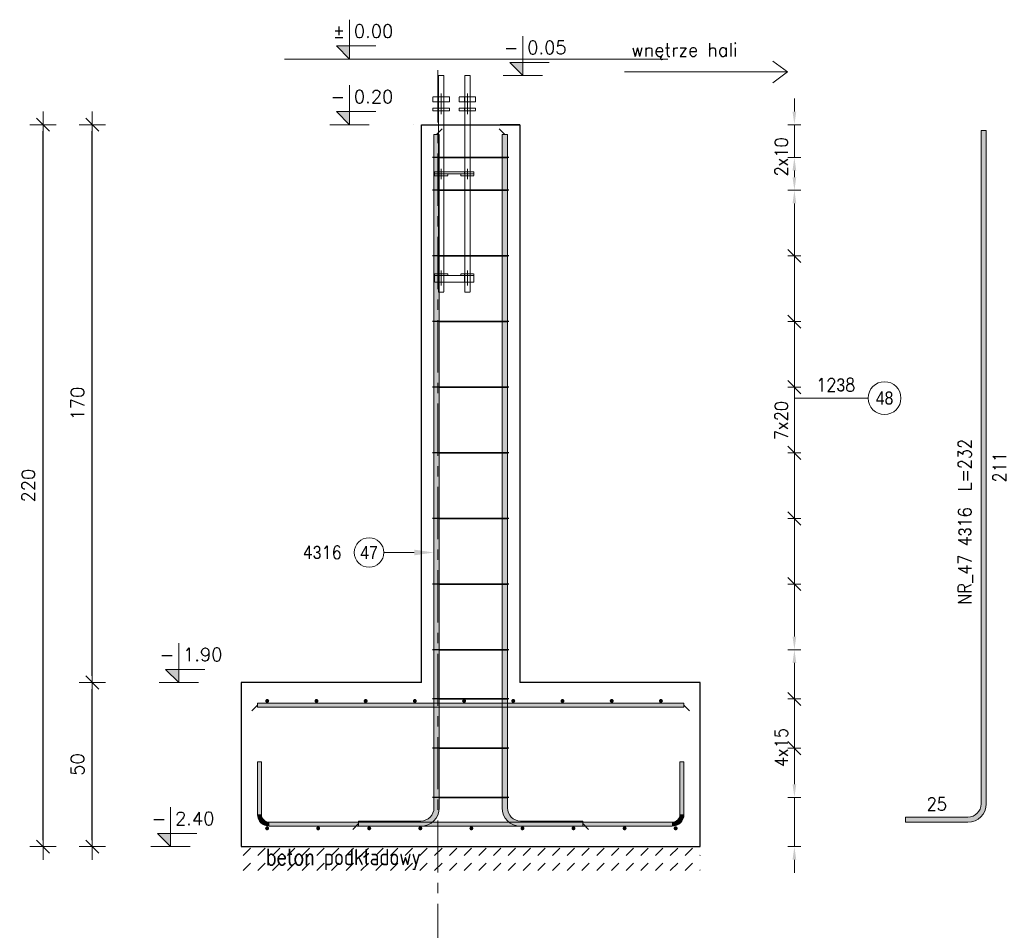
# Model space of a CAD drawing. Extents: x 310117 to 322731, y -113989 to -104075.
# Tile 11 of 13: x 315823 to 318825, y -109399 to -106624. Entities that reach past the tile are written whole.
import ezdxf
from ezdxf.enums import TextEntityAlignment as Align

# ---------------------------------------------------------------- set-up
doc = ezdxf.new("R2010")
doc.units = 0
doc.header["$LTSCALE"] = 5
doc.header["$MEASUREMENT"] = 0
for name, pattern in [('CENTER', [50.8, 31.75, -6.35, 6.35, -6.35]), ('Grid Line', [2.2225, 1.27, -0.3175, 0.3175, -0.3175]), ('HIDDEN', [0.375, 0.25, -0.125]), ('MITTE', [2, 1.25, -0.25, 0.25, -0.25])]:
    doc.linetypes.add(name, pattern=pattern)
for name, color, linetype, lineweight in [('AutoCAD_Structural_Detailing_deskowanie', 2, 'Continuous', 30), ('AutoCAD_Structural_Detailing_kształt pręta', 7, 'Continuous', 13), ('AutoCAD_Structural_Detailing_opis kształtu pręta', 7, 'Continuous', 13), ('AutoCAD_Structural_Detailing_opis rozkładu', 7, 'Continuous', 13), ('AutoCAD_Structural_Detailing_pręt wyrzucony', 7, 'Continuous', 13), ('AutoCAD_Structural_Detailing_pręty punktowe', 7, 'Continuous', 40), ('AutoCAD_Structural_Detailing_rozkład pręta', 7, 'Continuous', 40), ('AutoCAD_Structural_Detailing_symbole graficzne', 7, 'Continuous', 13), ('PS HATCH', 252, 'Continuous', 9), ('PS_DIM', 4, 'Continuous', 13), ('PS_HATCH', 251, 'Continuous', 9), ('PS_HIDDEN', 2, 'HIDDEN', 13), ('PS_Mid', 5, 'MITTE', 13), ('PS_SOLID', 7, 'Continuous', 20), ('PS_TEXT', 3, 'Continuous', 13)]:
    doc.layers.add(name, color=color, linetype=linetype, lineweight=lineweight)
doc.styles.add('marta', font='simplex.shx', dxfattribs={"width": 0.8})
doc.styles.add('r-gil', font='GIL_____.TTF', dxfattribs={"width": 0.9})
doc.styles.add('r-simplex', font='simplex.shx', dxfattribs={"width": 0.9})
doc.styles.add('styl2M', font='simplex.shx')
doc.styles.add('style1', font='simplex.shx')
doc.dimstyles.new('RBCT DIM 20_M', dxfattribs={"dimtxt": 40, "dimasz": 20, "dimexe": 20, "dimexo": 150, "dimgap": 25, "dimtad": 1, "dimdec": 1, "dimlfac": 0.1, "dimzin": 9, "dimdsep": 46, "dimtxsty": 'styl2M', "dimblk": 'dimznak', "dimcen": 40, "dimse1": 1, "dimse2": 1, "dimclrd": 8, "dimclre": 8, "dimclrt": 4, "dimadec": 0, "dimazin": 0, "dimtfac": 1, "dimtdec": 1, "dimtix": 1, "dimtmove": 2, "dimatfit": 3, "dimldrblk": 'dimznak', "dimfxl": 5, "dimfxlon": 1, "dimarcsym": 0})

# ---------------------------------------------------------------- blocks, each defined once
blk = doc.blocks.new('dimznak')
at = {"color": 0}
for points in [[(0, 2), (0, -2)], [(-2, 0), (2, 0)]]:
    blk.add_lwpolyline(points, dxfattribs=at)
at = {"color": 3}
blk.add_lwpolyline([(1, 1), (-1, -1)], dxfattribs=at)
blk = doc.blocks.new('*D48')
at = {"layer": 'Defpoints', "color": 0, "transparency": 16777216}
for p in [(316044.5, -108643.5), (316365.7, -108643.5), (316365.7, -109143.5)]:
    blk.add_point(p, dxfattribs=at)
at = {"layer": 'PS_DIM', "color": 8, "lineweight": -2, "transparency": 16777216}
blk.add_line((316044.5, -109123.5), (316044.5, -108663.5), dxfattribs=at)
at = {"layer": 'PS_DIM', "color": 8, "lineweight": -2, "transparency": 16777216, "xscale": 20, "yscale": 20, "zscale": 20}
for p, rotation in [((316044.5, -108643.5), 90), ((316044.5, -109143.5), 270)]:
    blk.add_blockref('dimznak', p, dxfattribs=dict(at, rotation=rotation))
at = {"layer": 'PS_DIM', "color": 4, "transparency": 16777216, "insert": (315999.5, -108893.5), "char_height": 40, "attachment_point": 5, "rotation": 90, "style": 'styl2M', "bg_fill": 3, "box_fill_scale": 1.25, "bg_fill_color": 256, "bg_fill_true_color": 13158600, "bg_fill_transparency": 0}
blk.add_mtext('50', dxfattribs=at)
blk = doc.blocks.new('*D49')
at = {"layer": 'Defpoints', "color": 0, "transparency": 16777216}
for p in [(316044.5, -106943.5), (317048.1, -106943.5), (316365.7, -108643.5)]:
    blk.add_point(p, dxfattribs=at)
at = {"layer": 'PS_DIM', "color": 8, "lineweight": -2, "transparency": 16777216}
blk.add_line((316044.5, -108623.5), (316044.5, -106963.5), dxfattribs=at)
at = {"layer": 'PS_DIM', "color": 8, "lineweight": -2, "transparency": 16777216, "xscale": 20, "yscale": 20, "zscale": 20}
for p, rotation in [((316044.5, -106943.5), 90), ((316044.5, -108643.5), 270)]:
    blk.add_blockref('dimznak', p, dxfattribs=dict(at, rotation=rotation))
at = {"layer": 'PS_DIM', "color": 4, "transparency": 16777216, "insert": (315999.5, -107793.5), "char_height": 40, "attachment_point": 5, "rotation": 90, "style": 'styl2M', "bg_fill": 3, "box_fill_scale": 1.25, "bg_fill_color": 256, "bg_fill_true_color": 13158600, "bg_fill_transparency": 0}
blk.add_mtext('170', dxfattribs=at)
blk = doc.blocks.new('*D50')
at = {"layer": 'Defpoints', "color": 0, "transparency": 16777216}
for p in [(315894.6, -106943.5), (317048.1, -106943.5), (316365.7, -109143.5)]:
    blk.add_point(p, dxfattribs=at)
at = {"layer": 'PS HATCH', "color": 8, "lineweight": -2, "transparency": 16777216}
blk.add_line((315894.6, -109123.5), (315894.6, -106963.5), dxfattribs=at)
at = {"layer": 'PS HATCH', "color": 8, "lineweight": -2, "transparency": 16777216, "xscale": 20, "yscale": 20, "zscale": 20}
for p, rotation in [((315894.6, -106943.5), 90), ((315894.6, -109143.5), 270)]:
    blk.add_blockref('dimznak', p, dxfattribs=dict(at, rotation=rotation))
at = {"layer": 'PS HATCH', "color": 4, "transparency": 16777216, "insert": (315849.6, -108043.5), "char_height": 40, "attachment_point": 5, "rotation": 90, "style": 'styl2M'}
blk.add_mtext('220', dxfattribs=at)
blk = doc.blocks.new('gvtgf')
at = {"layer": 'AutoCAD_Structural_Detailing_symbole graficzne', "color": 2}
for points in [[(280451.4, -115495.3), (280947.7, -115495.3), (280903.6, -115462.8)], [(280451.4, -115495.3), (280947.7, -115495.3), (280903.6, -115527.9)]]:
    blk.add_lwpolyline(points, dxfattribs=at)
blk = doc.blocks.new('rtgfrtv')
at = {"layer": 'PS_HIDDEN', "color": 9, "linetype": 'HIDDEN', "extrusion": (0, 1, 0)}
for p, q in [((319029.4, -118624.2, 88.7), (319029, -118624.2, 88.7)), ((319029, -118624.2, 88.7), (319029, -118689.2, 88.7)), ((319030, -118624.2, 88.7), (319029.4, -118624.2, 88.7)), ((319030.9, -118624.2, 88.7), (319030, -118624.2, 88.7)), ((319032.1, -118624.2, 88.7), (319030.9, -118624.2, 88.7)), ((319033.5, -118624.2, 88.7), (319032.1, -118624.2, 88.7)), ((319035, -118624.2, 88.7), (319033.5, -118624.2, 88.7)), ((319036.6, -118624.2, 88.7), (319035, -118624.2, 88.7)), ((319038.2, -118624.2, 88.7), (319036.6, -118624.2, 88.7)), ((319039.8, -118624.2, 88.7), (319038.2, -118624.2, 88.7)), ((319041.2, -118624.2, 88.7), (319039.8, -118624.2, 88.7)), ((319042.5, -118624.2, 88.7), (319041.2, -118624.2, 88.7)), ((319043.6, -118624.2, 88.7), (319042.5, -118624.2, 88.7)), ((319044.4, -118624.2, 88.7), (319043.6, -118624.2, 88.7)), ((319044.8, -118624.2, 88.7), (319044.4, -118624.2, 88.7)), ((319045, -118624.2, 88.7), (319044.8, -118624.2, 88.7)), ((319045, -118689.2, 88.7), (319045, -118624.2, 88.7)), ((319109.4, -118624.2, 88.7), (319109, -118624.2, 88.7)), ((319109, -118624.2, 88.7), (319109, -118689.2, 88.7)), ((319110, -118624.2, 88.7), (319109.4, -118624.2, 88.7)), ((319110.9, -118624.2, 88.7), (319110, -118624.2, 88.7)), ((319112.1, -118624.2, 88.7), (319110.9, -118624.2, 88.7)), ((319113.5, -118624.2, 88.7), (319112.1, -118624.2, 88.7)), ((319115, -118624.2, 88.7), (319113.5, -118624.2, 88.7)), ((319116.6, -118624.2, 88.7), (319115, -118624.2, 88.7)), ((319118.2, -118624.2, 88.7), (319116.6, -118624.2, 88.7)), ((319119.8, -118624.2, 88.7), (319118.2, -118624.2, 88.7)), ((319121.2, -118624.2, 88.7), (319119.8, -118624.2, 88.7)), ((319122.5, -118624.2, 88.7), (319121.2, -118624.2, 88.7)), ((319123.6, -118624.2, 88.7), (319122.5, -118624.2, 88.7)), ((319124.4, -118624.2, 88.7), (319123.6, -118624.2, 88.7)), ((319124.8, -118624.2, 88.7), (319124.4, -118624.2, 88.7)), ((319125, -118624.2, 88.7), (319124.8, -118624.2, 88.7)), ((319125, -118689.2, 88.7), (319125, -118624.2, 88.7)), ((319012, -118704.2, 88.7), (319012, -118689.2, 88.7)), ((319062, -118689.2, 88.7), (319027, -118689.2, 88.7)), ((319028.6, -118689.2, 88.7), (319028.6, -118704.2, 88.7)), ((319029, -118689.2, 88.7), (319029, -118704.2, 88.7)), ((319045, -118704.2, 88.7), (319045, -118689.2, 88.7)), ((319046, -118704.2, 88.7), (319046, -118689.2, 88.7)), ((319062, -118704.2, 88.7), (319062, -118689.2, 88.7)), ((319092, -118704.2, 88.7), (319092, -118689.2, 88.7)), ((319092, -118689.2, 88.7), (319118.6, -118689.2, 88.7)), ((319127, -118689.2, 88.7), (319092, -118689.2, 88.7)), ((319092, -118689.2, 88.7), (319092, -118704.2, 88.7)), ((319092, -118689.2, 88.7), (319092, -118704.2, 88.7)), ((319108.6, -118689.2, 88.7), (319092, -118689.2, 88.7)), ((319108.6, -118689.2, 88.7), (319108.6, -118704.2, 88.7)), ((319109, -118689.2, 88.7), (319109, -118704.2, 88.7)), ((319123.9, -118689.2, 88.7), (319118.6, -118689.2, 88.7)), ((319126, -118689.2, 88.7), (319123.9, -118689.2, 88.7)), ((319125, -118704.2, 88.7), (319125, -118689.2, 88.7)), ((319126, -118704.2, 88.7), (319126, -118689.2, 88.7)), ((319126, -118689.2, 88.7), (319127, -118689.2, 88.7)), ((319012, -118724.2, 88.7), (319012, -118732.2, 88.7)), ((319028.6, -118724.2, 88.7), (319028.6, -118732.2, 88.7)), ((319029, -118704.2, 88.7), (319029, -118724.2, 88.7)), ((319029, -118724.2, 88.7), (319029, -118732.2, 88.7)), ((319045, -118724.2, 88.7), (319045, -118704.2, 88.7)), ((319045, -118732.2, 88.7), (319045, -118724.2, 88.7)), ((319046, -118732.2, 88.7), (319046, -118724.2, 88.7)), ((319092, -118732.2, 88.7), (319092, -118724.2, 88.7)), ((319108.6, -118724.2, 88.7), (319108.6, -118732.2, 88.7)), ((319109, -118704.2, 88.7), (319109, -118724.2, 88.7)), ((319109, -118724.2, 88.7), (319109, -118732.2, 88.7)), ((319125, -118724.2, 88.7), (319125, -118704.2, 88.7)), ((319125, -118732.2, 88.7), (319125, -118724.2, 88.7)), ((319126, -118732.2, 88.7), (319126, -118724.2, 88.7)), ((319017, -118924.2, 88.7), (319017, -118918.2, 88.7)), ((319028.5, -118924.2, 88.7), (319028.5, -118930.2, 88.7)), ((319029, -118918.2, 88.7), (319029, -118924.2, 88.7)), ((319029, -118918.2, 88.7), (319029, -118924.2, 88.7)), ((319029, -118924.2, 88.7), (319029, -118930.2, 88.7)), ((319045, -118924.2, 88.7), (319045, -118918.2, 88.7)), ((319045, -118930.2, 88.7), (319045, -118924.2, 88.7)), ((319045, -118930.2, 88.7), (319045, -118924.2, 88.7)), ((319045.5, -118924.2, 88.7), (319045.5, -118918.2, 88.7)), ((319108.5, -118924.2, 88.7), (319108.5, -118930.2, 88.7)), ((319109, -118918.2, 88.7), (319109, -118924.2, 88.7)), ((319109, -118918.2, 88.7), (319109, -118924.2, 88.7)), ((319109, -118924.2, 88.7), (319109, -118930.2, 88.7)), ((319125, -118924.2, 88.7), (319125, -118918.2, 88.7)), ((319125, -118930.2, 88.7), (319125, -118924.2, 88.7)), ((319125, -118930.2, 88.7), (319125, -118924.2, 88.7)), ((319125.5, -118924.2, 88.7), (319125.5, -118918.2, 88.7)), ((319028.5, -119228.2, 88.7), (319028.5, -119234.2, 88.7)), ((319028.5, -119234.2, 88.7), (319028.5, -119254.2, 88.7)), ((319029, -119228.2, 88.7), (319029, -119234.2, 88.7)), ((319029, -119228.2, 88.7), (319029, -119234.2, 88.7)), ((319029, -119234.2, 88.7), (319029, -119254.2, 88.7)), ((319029, -119234.2, 88.7), (319029, -119254.2, 88.7)), ((319045, -119234.2, 88.7), (319045, -119228.2, 88.7)), ((319045, -119234.2, 88.7), (319045, -119228.2, 88.7)), ((319045, -119254.2, 88.7), (319045, -119234.2, 88.7)), ((319045, -119254.2, 88.7), (319045, -119234.2, 88.7)), ((319045.5, -119234.2, 88.7), (319045.5, -119228.2, 88.7)), ((319045.5, -119254.2, 88.7), (319045.5, -119234.2, 88.7)), ((319108.5, -119228.2, 88.7), (319108.5, -119234.2, 88.7)), ((319108.5, -119234.2, 88.7), (319108.5, -119254.2, 88.7)), ((319109, -119228.2, 88.7), (319109, -119234.2, 88.7)), ((319109, -119234.2, 88.7), (319109, -119254.2, 88.7)), ((319125, -119234.2, 88.7), (319125, -119228.2, 88.7)), ((319125, -119234.2, 88.7), (319125, -119228.2, 88.7)), ((319125, -119254.2, 88.7), (319125, -119234.2, 88.7)), ((319125, -119254.2, 88.7), (319125, -119234.2, 88.7))]:
    blk.add_line(p, q, dxfattribs=at)
at = {"layer": 'PS_Mid', "color": 9, "linetype": 'HIDDEN', "extrusion": (0, 1, 0)}
for p, q in [((319037, -118714.2, 88.7), (319037, -118679.2, 88.7)), ((319037, -118714.2, 88.7), (319037, -118679.2, 88.7)), ((319037, -118694.2, 88.7), (319037, -118734.2, 88.7)), ((319037, -118694.2, 88.7), (319037, -118734.2, 88.7)), ((319117, -118714.2, 88.7), (319117, -118679.2, 88.7)), ((319117, -118714.2, 88.7), (319117, -118679.2, 88.7)), ((319117, -118694.2, 88.7), (319117, -118734.2, 88.7)), ((319117, -118694.2, 88.7), (319117, -118734.2, 88.7)), ((319037, -118742.2, 88.7), (319037, -118714.2, 88.7)), ((319037, -118742.2, 88.7), (319037, -118714.2, 88.7)), ((319117, -118742.2, 88.7), (319117, -118714.2, 88.7)), ((319117, -118742.2, 88.7), (319117, -118714.2, 88.7)), ((319037, -118934.2, 88.7), (319037, -118908.2, 88.7)), ((319037, -118934.2, 88.7), (319037, -118908.2, 88.7)), ((319117, -118934.2, 88.7), (319117, -118908.2, 88.7)), ((319117, -118934.2, 88.7), (319117, -118908.2, 88.7)), ((319037, -118914.2, 88.7), (319037, -118940.2, 88.7)), ((319037, -118914.2, 88.7), (319037, -118940.2, 88.7)), ((319117, -118914.2, 88.7), (319117, -118940.2, 88.7)), ((319117, -118914.2, 88.7), (319117, -118940.2, 88.7)), ((319037, -119218.2, 88.7), (319037, -119244.2, 88.7)), ((319037, -119244.2, 88.7), (319037, -119218.2, 88.7)), ((319037, -119224.2, 88.7), (319037, -119264.2, 88.7)), ((319037, -119264.2, 88.7), (319037, -119224.2, 88.7)), ((319117, -119218.2, 88.7), (319117, -119244.2, 88.7)), ((319117, -119218.2, 88.7), (319117, -119244.2, 88.7)), ((319117, -119224.2, 88.7), (319117, -119264.2, 88.7)), ((319117, -119224.2, 88.7), (319117, -119264.2, 88.7))]:
    blk.add_line(p, q, dxfattribs=at)
at = {"layer": 'PS_SOLID', "color": 9, "linetype": 'HIDDEN', "extrusion": (0, 1, 0)}
for p, q in [((319027, -118689.2, 88.7), (319012, -118689.2, 88.7)), ((319012, -118689.2, 88.7), (319012, -118704.2, 88.7)), ((319142, -118689.2, 88.7), (319127, -118689.2, 88.7)), ((319142, -118704.2, 88.7), (319142, -118689.2, 88.7)), ((319012, -118724.2, 88.7), (319012, -118732.2, 88.7)), ((319062, -118732.2, 88.7), (319062, -118724.2, 88.7)), ((319092, -118724.2, 88.7), (319092, -118732.2, 88.7)), ((319142, -118732.2, 88.7), (319142, -118724.2, 88.7)), ((319012, -118732.2, 88.7), (319062, -118732.2, 88.7)), ((319029, -118732.2, 88.7), (319029, -118918.2, 88.7)), ((319045, -118918.2, 88.7), (319045, -118732.2, 88.7)), ((319092, -118732.2, 88.7), (319142, -118732.2, 88.7)), ((319109, -118732.2, 88.7), (319109, -118918.2, 88.7)), ((319125, -118918.2, 88.7), (319125, -118732.2, 88.7)), ((319137, -118918.2, 88.7), (319017, -118918.2, 88.7)), ((319017, -118918.2, 88.7), (319017, -118924.2, 88.7)), ((319017, -118924.2, 88.7), (319017, -118930.2, 88.7)), ((319017, -118924.2, 88.7), (319057, -118924.2, 88.7)), ((319017, -118930.2, 88.7), (319057, -118930.2, 88.7)), ((319029, -118930.2, 88.7), (319029, -119228.2, 88.7)), ((319045, -119228.2, 88.7), (319045, -118930.2, 88.7)), ((319057, -118930.2, 88.7), (319057, -118924.2, 88.7)), ((319057, -118924.2, 88.7), (319097, -118924.2, 88.7)), ((319097, -118924.2, 88.7), (319097, -118930.2, 88.7)), ((319137, -118924.2, 88.7), (319097, -118924.2, 88.7)), ((319097, -118930.2, 88.7), (319137, -118930.2, 88.7)), ((319109, -118930.2, 88.7), (319109, -119228.2, 88.7)), ((319125, -119228.2, 88.7), (319125, -118930.2, 88.7)), ((319137, -118924.2, 88.7), (319137, -118918.2, 88.7)), ((319137, -118930.2, 88.7), (319137, -118924.2, 88.7)), ((319057, -119228.2, 88.7), (319017, -119228.2, 88.7)), ((319017, -119228.2, 88.7), (319017, -119234.2, 88.7)), ((319017, -119234.2, 88.7), (319017, -119254.2, 88.7)), ((319057, -119234.2, 88.7), (319017, -119234.2, 88.7)), ((319057, -119234.2, 88.7), (319057, -119228.2, 88.7)), ((319097, -119234.2, 88.7), (319057, -119234.2, 88.7)), ((319137, -119228.2, 88.7), (319097, -119228.2, 88.7)), ((319097, -119228.2, 88.7), (319097, -119234.2, 88.7)), ((319097, -119234.2, 88.7), (319137, -119234.2, 88.7)), ((319137, -119234.2, 88.7), (319137, -119228.2, 88.7)), ((319137, -119254.2, 88.7), (319137, -119234.2, 88.7)), ((319017, -119254.2, 88.7), (319137, -119254.2, 88.7)), ((319029, -119254.2, 88.7), (319029, -119284.2, 88.7)), ((319045, -119284.2, 88.7), (319045, -119254.2, 88.7)), ((319109, -119254.2, 88.7), (319109, -119284.2, 88.7)), ((319125, -119284.2, 88.7), (319125, -119254.2, 88.7)), ((319029, -119284.2, 88.7), (319029.4, -119284.2, 88.7)), ((319029.4, -119284.2, 88.7), (319030, -119284.2, 88.7)), ((319030, -119284.2, 88.7), (319030.9, -119284.2, 88.7)), ((319030.9, -119284.2, 88.7), (319032.1, -119284.2, 88.7)), ((319032.1, -119284.2, 88.7), (319033.5, -119284.2, 88.7)), ((319033.5, -119284.2, 88.7), (319035, -119284.2, 88.7)), ((319035, -119284.2, 88.7), (319036.6, -119284.2, 88.7)), ((319036.6, -119284.2, 88.7), (319038.2, -119284.2, 88.7)), ((319038.2, -119284.2, 88.7), (319039.8, -119284.2, 88.7)), ((319039.8, -119284.2, 88.7), (319041.2, -119284.2, 88.7)), ((319041.2, -119284.2, 88.7), (319042.5, -119284.2, 88.7)), ((319042.5, -119284.2, 88.7), (319043.6, -119284.2, 88.7)), ((319043.6, -119284.2, 88.7), (319044.4, -119284.2, 88.7)), ((319044.4, -119284.2, 88.7), (319044.8, -119284.2, 88.7)), ((319044.8, -119284.2, 88.7), (319045, -119284.2, 88.7)), ((319109, -119284.2, 88.7), (319109.4, -119284.2, 88.7)), ((319109.4, -119284.2, 88.7), (319110, -119284.2, 88.7)), ((319110, -119284.2, 88.7), (319110.9, -119284.2, 88.7)), ((319110.9, -119284.2, 88.7), (319112.1, -119284.2, 88.7)), ((319112.1, -119284.2, 88.7), (319113.5, -119284.2, 88.7)), ((319113.5, -119284.2, 88.7), (319115, -119284.2, 88.7)), ((319115, -119284.2, 88.7), (319116.6, -119284.2, 88.7)), ((319116.6, -119284.2, 88.7), (319118.2, -119284.2, 88.7)), ((319118.2, -119284.2, 88.7), (319119.8, -119284.2, 88.7)), ((319119.8, -119284.2, 88.7), (319121.2, -119284.2, 88.7)), ((319121.2, -119284.2, 88.7), (319122.5, -119284.2, 88.7)), ((319122.5, -119284.2, 88.7), (319123.6, -119284.2, 88.7)), ((319123.6, -119284.2, 88.7), (319124.4, -119284.2, 88.7)), ((319124.4, -119284.2, 88.7), (319124.8, -119284.2, 88.7)), ((319124.8, -119284.2, 88.7), (319125, -119284.2, 88.7))]:
    blk.add_line(p, q, dxfattribs=at)
at = {"layer": 'PS_SOLID', "color": 9, "linetype": 'HIDDEN'}
for p, q in [((319012, -118704.2, 88.7), (319062, -118704.2, 88.7)), ((319012, -118724.2, 88.7), (319062, -118724.2, 88.7)), ((319092, -118704.2, 88.7), (319142, -118704.2, 88.7)), ((319092, -118724.2, 88.7), (319142, -118724.2, 88.7))]:
    blk.add_line(p, q, dxfattribs=at)

msp = doc.modelspace()

# ---------------------------------------------------------------- hatches: boundary and pattern name
at = {"layer": 'AutoCAD_Structural_Detailing_kształt pręta'}
for points in [[(317086.09, -106973.53), (317102.09, -106973.53), (317102.09, -109025.53), (317086.09, -109025.53)], [(317294.09, -106973.53), (317310.09, -106973.53), (317310.09, -109025.53), (317294.09, -109025.53)], [(316548.09, -108718.53), (316548.09, -108706.53), (317848.09, -108706.53), (317848.09, -108718.53)], [(316548.09, -108885.43), (316560.09, -108885.43), (316560.09, -109045.43), (316548.09, -109045.43)], [(317848.09, -109045.43), (317836.09, -109045.43), (317836.09, -108885.43), (317848.09, -108885.43)], [(317046.09, -109065.53), (317046.09, -109081.53), (316856.16, -109081.53), (316856.16, -109065.53)], [(317350.09, -109081.53), (317350.09, -109065.53), (317540.01, -109065.53), (317540.01, -109081.53)], [(316584.09, -109081.43), (316584.09, -109069.43), (317812.09, -109069.43), (317812.09, -109081.43)]]:
    msp.add_hatch(color=161, dxfattribs=at).paths.add_polyline_path(points, flags=0)
h = msp.add_hatch(color=161, dxfattribs=at)
edge = h.paths.add_edge_path(flags=0)
edge.add_line((317046.09, -109081.53), (317046.09, -109065.53))
edge.add_arc((317046.09, -109025.53), 40, -90, 0)
edge.add_line((317086.09, -109025.53), (317102.09, -109025.53))
edge.add_arc((317046.09, -109025.53), 56, 270, 360, ccw=False)
h = msp.add_hatch(color=161, dxfattribs=at)
edge = h.paths.add_edge_path(flags=0)
edge.add_line((317294.09, -109025.53), (317310.09, -109025.53))
edge.add_arc((317350.09, -109025.53), 40, -180, -90)
edge.add_line((317350.09, -109065.53), (317350.09, -109081.53))
edge.add_arc((317350.09, -109025.53), 56, 180, 270, ccw=False)
h = msp.add_hatch(color=161, dxfattribs=at)
edge = h.paths.add_edge_path(flags=0)
edge.add_line((316548.09, -109045.43), (316560.09, -109045.43))
edge.add_arc((316584.09, -109045.43), 24, 180, 270)
edge.add_line((316584.09, -109069.43), (316584.09, -109081.43))
edge.add_arc((316584.09, -109045.43), 36, 540, 630, ccw=False)
h = msp.add_hatch(color=161, dxfattribs=at)
edge = h.paths.add_edge_path(flags=0)
edge.add_line((317812.09, -109081.43), (317812.09, -109069.43))
edge.add_arc((317812.09, -109045.43), 24, -90, 0)
edge.add_line((317836.09, -109045.43), (317848.09, -109045.43))
edge.add_arc((317812.09, -109045.43), 36, 270, 360, ccw=False)
at = {"layer": 'AutoCAD_Structural_Detailing_opis rozkładu'}
for points in [[(318184.82, -106943.53), (318190.53, -106903.53), (318179.12, -106903.53)], [(318184.82, -107043.53), (318179.12, -107083.53), (318190.53, -107083.53)], [(318184.82, -107143.53), (318190.53, -107103.53), (318179.12, -107103.53)], [(318184.82, -107143.53), (318179.12, -107183.53), (318190.53, -107183.53)], [(318184.82, -108543.53), (318190.53, -108503.53), (318179.12, -108503.53)], [(318184.82, -108543.53), (318179.12, -108583.53), (318190.53, -108583.53)], [(318184.82, -108993.53), (318190.53, -108953.53), (318179.12, -108953.53)], [(318184.82, -109143.53), (318179.12, -109183.53), (318190.53, -109183.53)]]:
    msp.add_hatch(color=8, dxfattribs=at).paths.add_polyline_path(points, flags=0)
at = {"layer": 'AutoCAD_Structural_Detailing_pręt wyrzucony'}
for points in [[(318753.86, -106961.53), (318769.86, -106961.53), (318769.86, -109013.53), (318753.86, -109013.53)], [(318713.86, -109053.53), (318713.86, -109069.53), (318523.93, -109069.53), (318523.93, -109053.53)]]:
    msp.add_hatch(color=6, dxfattribs=at).paths.add_polyline_path(points, flags=0)
h = msp.add_hatch(color=6, dxfattribs=at)
edge = h.paths.add_edge_path(flags=0)
edge.add_line((318713.86, -109069.53), (318713.86, -109053.53))
edge.add_arc((318713.86, -109013.53), 40, -90, 0)
edge.add_line((318753.86, -109013.53), (318769.86, -109013.53))
edge.add_arc((318713.86, -109013.53), 56, 270, 360, ccw=False)
at = {"layer": 'AutoCAD_Structural_Detailing_pręty punktowe'}
h = msp.add_hatch(color=1, dxfattribs=at)
edge = h.paths.add_edge_path(flags=0)
edge.add_arc((317177.95, -108699.69), 6, 0, 360)
h = msp.add_hatch(color=1, dxfattribs=at)
edge = h.paths.add_edge_path(flags=0)
edge.add_arc((317327.95, -108699.69), 6, 0, 360)
h = msp.add_hatch(color=1, dxfattribs=at)
edge = h.paths.add_edge_path(flags=0)
edge.add_arc((317477.95, -108699.69), 6, 0, 360)
h = msp.add_hatch(color=1, dxfattribs=at)
edge = h.paths.add_edge_path(flags=0)
edge.add_arc((317627.95, -108699.69), 6, 0, 360)
h = msp.add_hatch(color=1, dxfattribs=at)
edge = h.paths.add_edge_path(flags=0)
edge.add_arc((317777.95, -108699.69), 6, 0, 360)
h = msp.add_hatch(color=1, dxfattribs=at)
edge = h.paths.add_edge_path(flags=0)
edge.add_arc((316577.49, -109087.91), 6, 0, 360)
h = msp.add_hatch(color=1, dxfattribs=at)
edge = h.paths.add_edge_path(flags=0)
edge.add_arc((316733.18, -109087.9), 6, 0, 360)
h = msp.add_hatch(color=1, dxfattribs=at)
edge = h.paths.add_edge_path(flags=0)
edge.add_arc((316888.86, -109087.88), 6, 0, 360)
h = msp.add_hatch(color=1, dxfattribs=at)
edge = h.paths.add_edge_path(flags=0)
edge.add_arc((317044.55, -109087.87), 6, 0, 360)
h = msp.add_hatch(color=1, dxfattribs=at)
edge = h.paths.add_edge_path(flags=0)
edge.add_arc((317200.24, -109087.86), 6, 0, 360)
h = msp.add_hatch(color=1, dxfattribs=at)
edge = h.paths.add_edge_path(flags=0)
edge.add_arc((317355.93, -109087.85), 6, 0, 360)
h = msp.add_hatch(color=1, dxfattribs=at)
edge = h.paths.add_edge_path(flags=0)
edge.add_arc((317511.62, -109087.83), 6, 0, 360)
h = msp.add_hatch(color=1, dxfattribs=at)
edge = h.paths.add_edge_path(flags=0)
edge.add_arc((317667.31, -109087.82), 6, 0, 360)
h = msp.add_hatch(color=1, dxfattribs=at)
edge = h.paths.add_edge_path(flags=0)
edge.add_arc((317822.99, -109087.81), 6, 0, 360)
at = {"layer": 'AutoCAD_Structural_Detailing_symbole graficzne'}
for points in [[(316788.79, -106703.53), (316828.79, -106743.53), (316828.79, -106703.53)], [(317317.1, -106753.53), (317357.1, -106793.53), (317357.1, -106753.53)]]:
    msp.add_hatch(color=1, dxfattribs=at).paths.add_polyline_path(points, flags=0)
at = {"layer": 'PS_HATCH'}
h = msp.add_hatch(dxfattribs=at)
h.set_pattern_fill('DASH', color=252, scale=10, angle=45)
h.set_pattern_definition([(45, (269313.242, 5551.666), (4e-15, 44.901281), [31.75, -31.75])])
h.paths.add_polyline_path([(317898.09, -109223.53), (317898.09, -109143.53), (316498.09, -109143.53), (316498.09, -109223.53)])

# ---------------------------------------------------------------- linework, layer by layer
msp.add_line((317348.09, -106943.53), (317288.09, -106943.53))
at = {"layer": 'AutoCAD_Structural_Detailing_deskowanie'}
for p, q in [((317048.09, -108643.53), (317048.09, -106943.53)), ((317048.09, -106943.53), (317348.09, -106943.53)), ((317348.09, -106943.53), (317348.09, -108643.53))]:
    msp.add_line(p, q, dxfattribs=at)
msp.add_lwpolyline([(317048.09, -108643.53), (316498.09, -108643.53), (316498.09, -109143.53), (317898.09, -109143.53), (317898.09, -108643.53), (317348.09, -108643.53)], dxfattribs=at)
at = {"layer": 'AutoCAD_Structural_Detailing_kształt pręta', "color": 1, "lineweight": 0}
for p, q in [((317094.09, -106973.53), (317111.59, -106956.03)), ((317302.09, -106973.53), (317284.59, -106956.03)), ((316548.09, -108712.53), (316530.59, -108730.03)), ((317848.09, -108712.53), (317865.59, -108730.03)), ((316856.16, -109073.53), (316838.66, -109091.03)), ((317540.01, -109073.53), (317557.51, -109091.03))]:
    msp.add_line(p, q, dxfattribs=at)
at = {"layer": 'AutoCAD_Structural_Detailing_kształt pręta', "color": 161}
for p, q in [((317086.09, -106973.53), (317086.09, -109025.53)), ((317102.09, -106973.53), (317086.09, -106973.53)), ((317102.09, -106973.53), (317102.09, -109025.53)), ((317294.09, -106973.53), (317294.09, -109025.53)), ((317310.09, -106973.53), (317294.09, -106973.53)), ((317310.09, -106973.53), (317310.09, -109025.53)), ((316548.09, -108706.53), (317848.09, -108706.53)), ((316548.09, -108706.53), (316548.09, -108718.53)), ((317848.09, -108706.53), (317848.09, -108718.53)), ((316548.09, -108718.53), (317848.09, -108718.53)), ((316548.09, -108885.43), (316548.09, -109045.43)), ((316560.09, -108885.43), (316548.09, -108885.43)), ((316560.09, -108885.43), (316560.09, -109045.43)), ((317836.09, -109045.43), (317836.09, -108885.43)), ((317836.09, -108885.43), (317848.09, -108885.43)), ((317848.09, -109045.43), (317848.09, -108885.43)), ((317046.09, -109065.53), (316856.16, -109065.53)), ((316856.16, -109081.53), (316856.16, -109065.53)), ((317350.09, -109065.53), (317540.01, -109065.53)), ((317540.01, -109065.53), (317540.01, -109081.53)), ((316584.09, -109069.43), (317812.09, -109069.43)), ((316584.09, -109081.43), (317812.09, -109081.43)), ((317046.09, -109081.53), (316856.16, -109081.53)), ((317350.09, -109081.53), (317540.01, -109081.53))]:
    msp.add_line(p, q, dxfattribs=at)
for centre, radius, start, end in [((317046.09, -109025.53), 40, 270, 360), ((317046.09, -109025.53), 56, 270, 360), ((317350.09, -109025.53), 56, 180, 270), ((317350.09, -109025.53), 40, 180, 270), ((316584.09, -109045.43), 36, 180, 270), ((316584.09, -109045.43), 24, 180, 270), ((317812.09, -109045.43), 24, 270, 0), ((317812.09, -109045.43), 36, 270, 360)]:
    msp.add_arc(centre, radius, start, end, dxfattribs=at)
at = {"layer": 'AutoCAD_Structural_Detailing_opis rozkładu', "color": 8}
for p, q in [((318184.82, -106863.53), (318184.82, -106903.53)), ((318204.82, -106943.53), (318164.82, -106943.53)), ((318184.82, -107043.53), (318184.82, -106943.53)), ((318204.82, -107043.53), (318164.82, -107043.53)), ((318184.82, -107093.53), (318184.82, -107083.53)), ((318184.82, -107093.53), (318184.82, -107103.53)), ((318204.82, -107143.53), (318164.82, -107143.53)), ((318204.82, -107143.53), (318164.82, -107143.53)), ((318184.82, -107343.53), (318184.82, -107183.53)), ((318204.82, -107343.53), (318164.82, -107343.53)), ((318184.82, -107543.53), (318184.82, -107343.53)), ((318204.82, -107543.53), (318164.82, -107543.53)), ((318184.82, -107743.53), (318184.82, -107543.53)), ((318204.82, -107743.53), (318164.82, -107743.53)), ((318184.82, -107843.53), (318184.82, -107743.53)), ((318409.77, -107776.72), (318184.82, -107776.72)), ((318184.82, -107843.53), (318184.82, -107943.53)), ((318204.82, -107943.53), (318164.82, -107943.53)), ((318184.82, -107943.53), (318184.82, -108143.53)), ((318204.82, -108143.53), (318164.82, -108143.53)), ((318184.82, -108143.53), (318184.82, -108343.53)), ((318204.82, -108343.53), (318164.82, -108343.53)), ((318184.82, -108343.53), (318184.82, -108503.53)), ((318204.82, -108543.53), (318164.82, -108543.53)), ((318204.82, -108543.53), (318164.82, -108543.53)), ((318184.82, -108693.53), (318184.82, -108583.53)), ((318204.82, -108693.53), (318164.82, -108693.53)), ((318184.82, -108843.53), (318184.82, -108693.53)), ((318184.82, -108693.53), (318184.82, -108843.53)), ((318204.82, -108843.53), (318164.82, -108843.53)), ((318184.82, -108843.53), (318184.82, -108953.53)), ((318204.82, -108993.53), (318164.82, -108993.53)), ((318184.82, -108993.53), (318184.82, -109143.53)), ((318204.82, -109143.53), (318164.82, -109143.53)), ((318184.82, -109223.53), (318184.82, -109183.53))]:
    msp.add_line(p, q, dxfattribs=at)
at = {"layer": 'AutoCAD_Structural_Detailing_opis rozkładu', "color": 8, "lineweight": -2}
for p, q in [((318204.82, -107363.53), (318164.82, -107323.53)), ((318204.82, -107563.53), (318164.82, -107523.53)), ((318204.82, -107763.53), (318164.82, -107723.53)), ((318164.82, -107923.53), (318204.82, -107963.53)), ((318164.82, -108123.53), (318204.82, -108163.53)), ((318164.82, -108323.53), (318204.82, -108363.53)), ((318204.82, -108713.53), (318164.82, -108673.53)), ((318164.82, -108823.53), (318204.82, -108863.53))]:
    msp.add_line(p, q, dxfattribs=at)
at = {"layer": 'AutoCAD_Structural_Detailing_opis rozkładu', "color": 8, "lineweight": 18}
msp.add_circle((318459.77, -107776.72), 50, dxfattribs=at)
at = {"layer": 'AutoCAD_Structural_Detailing_pręt wyrzucony', "color": 6}
for p, q in [((318753.86, -106961.53), (318753.86, -109013.53)), ((318769.86, -106961.53), (318753.86, -106961.53)), ((318769.86, -106961.53), (318769.86, -109013.53)), ((318713.86, -109053.53), (318523.93, -109053.53)), ((318523.93, -109069.53), (318523.93, -109053.53)), ((318713.86, -109069.53), (318523.93, -109069.53))]:
    msp.add_line(p, q, dxfattribs=at)
for radius in [40, 56]:
    msp.add_arc((318713.86, -109013.53), radius, 270, 360, dxfattribs=at)
at = {"layer": 'AutoCAD_Structural_Detailing_rozkład pręta', "color": 31, "linetype": 'ByBlock', "lineweight": 25}
for p, q in [((317102.09, -107043.53), (317082.09, -107043.53)), ((317102.09, -107043.53), (317082.09, -107043.53)), ((317294.09, -107043.53), (317102.09, -107043.53)), ((317102.09, -107043.53), (317294.09, -107043.53)), ((317279.95, -107043.53), (317244.59, -107043.53)), ((317272.87, -107043.53), (317308.23, -107043.53)), ((317314.09, -107043.53), (317279.95, -107043.53)), ((317314.09, -107043.53), (317294.09, -107043.53)), ((317314.09, -107043.53), (317294.09, -107043.53)), ((317102.09, -107143.53), (317082.09, -107143.53)), ((317102.09, -107143.53), (317082.09, -107143.53)), ((317294.09, -107143.53), (317102.09, -107143.53)), ((317102.09, -107143.53), (317294.09, -107143.53)), ((317279.95, -107143.53), (317244.59, -107143.53)), ((317272.87, -107143.53), (317308.23, -107143.53)), ((317314.09, -107143.53), (317279.95, -107143.53)), ((317314.09, -107143.53), (317294.09, -107143.53)), ((317314.09, -107143.53), (317294.09, -107143.53)), ((317102.09, -107343.53), (317082.09, -107343.53)), ((317102.09, -107343.53), (317082.09, -107343.53)), ((317294.09, -107343.53), (317102.09, -107343.53)), ((317102.09, -107343.53), (317294.09, -107343.53)), ((317279.95, -107343.53), (317244.59, -107343.53)), ((317272.87, -107343.53), (317308.23, -107343.53)), ((317314.09, -107343.53), (317279.95, -107343.53)), ((317314.09, -107343.53), (317294.09, -107343.53)), ((317314.09, -107343.53), (317294.09, -107343.53)), ((317102.09, -107543.53), (317082.09, -107543.53)), ((317102.09, -107543.53), (317082.09, -107543.53)), ((317294.09, -107543.53), (317102.09, -107543.53)), ((317102.09, -107543.53), (317294.09, -107543.53)), ((317279.95, -107543.53), (317244.59, -107543.53)), ((317272.87, -107543.53), (317308.23, -107543.53)), ((317314.09, -107543.53), (317279.95, -107543.53)), ((317314.09, -107543.53), (317294.09, -107543.53)), ((317314.09, -107543.53), (317294.09, -107543.53)), ((317102.09, -107743.53), (317082.09, -107743.53)), ((317102.09, -107743.53), (317082.09, -107743.53)), ((317294.09, -107743.53), (317102.09, -107743.53)), ((317102.09, -107743.53), (317294.09, -107743.53)), ((317279.95, -107743.53), (317244.59, -107743.53)), ((317272.87, -107743.53), (317308.23, -107743.53)), ((317314.09, -107743.53), (317279.95, -107743.53)), ((317314.09, -107743.53), (317294.09, -107743.53)), ((317314.09, -107743.53), (317294.09, -107743.53)), ((317102.09, -107943.53), (317082.09, -107943.53)), ((317102.09, -107943.53), (317082.09, -107943.53)), ((317294.09, -107943.53), (317102.09, -107943.53)), ((317102.09, -107943.53), (317294.09, -107943.53)), ((317279.95, -107943.53), (317244.59, -107943.53)), ((317272.87, -107943.53), (317308.23, -107943.53)), ((317314.09, -107943.53), (317279.95, -107943.53)), ((317314.09, -107943.53), (317294.09, -107943.53)), ((317314.09, -107943.53), (317294.09, -107943.53)), ((317102.09, -108143.53), (317082.09, -108143.53)), ((317102.09, -108143.53), (317082.09, -108143.53)), ((317294.09, -108143.53), (317102.09, -108143.53)), ((317102.09, -108143.53), (317294.09, -108143.53)), ((317279.95, -108143.53), (317244.59, -108143.53)), ((317272.87, -108143.53), (317308.23, -108143.53)), ((317314.09, -108143.53), (317279.95, -108143.53)), ((317314.09, -108143.53), (317294.09, -108143.53)), ((317314.09, -108143.53), (317294.09, -108143.53)), ((317102.09, -108343.53), (317082.09, -108343.53)), ((317102.09, -108343.53), (317082.09, -108343.53)), ((317294.09, -108343.53), (317102.09, -108343.53)), ((317102.09, -108343.53), (317294.09, -108343.53)), ((317279.95, -108343.53), (317244.59, -108343.53)), ((317272.87, -108343.53), (317308.23, -108343.53)), ((317314.09, -108343.53), (317279.95, -108343.53)), ((317314.09, -108343.53), (317294.09, -108343.53)), ((317314.09, -108343.53), (317294.09, -108343.53)), ((317102.09, -108543.53), (317082.09, -108543.53)), ((317102.09, -108543.53), (317082.09, -108543.53)), ((317294.09, -108543.53), (317102.09, -108543.53)), ((317102.09, -108543.53), (317294.09, -108543.53)), ((317279.95, -108543.53), (317244.59, -108543.53)), ((317272.87, -108543.53), (317308.23, -108543.53)), ((317314.09, -108543.53), (317279.95, -108543.53)), ((317314.09, -108543.53), (317294.09, -108543.53)), ((317314.09, -108543.53), (317294.09, -108543.53)), ((317102.09, -108693.53), (317082.09, -108693.53)), ((317102.09, -108693.53), (317082.09, -108693.53)), ((317294.09, -108693.53), (317102.09, -108693.53)), ((317102.09, -108693.53), (317294.09, -108693.53)), ((317279.95, -108693.53), (317244.59, -108693.53)), ((317272.87, -108693.53), (317308.23, -108693.53)), ((317314.09, -108693.53), (317279.95, -108693.53)), ((317314.09, -108693.53), (317294.09, -108693.53)), ((317314.09, -108693.53), (317294.09, -108693.53)), ((317102.09, -108843.53), (317082.09, -108843.53)), ((317102.09, -108843.53), (317082.09, -108843.53)), ((317294.09, -108843.53), (317102.09, -108843.53)), ((317102.09, -108843.53), (317294.09, -108843.53)), ((317279.95, -108843.53), (317244.59, -108843.53)), ((317272.87, -108843.53), (317308.23, -108843.53)), ((317314.09, -108843.53), (317279.95, -108843.53)), ((317314.09, -108843.53), (317294.09, -108843.53)), ((317314.09, -108843.53), (317294.09, -108843.53)), ((317102.09, -108993.53), (317082.09, -108993.53)), ((317102.09, -108993.53), (317082.09, -108993.53)), ((317294.09, -108993.53), (317102.09, -108993.53)), ((317102.09, -108993.53), (317294.09, -108993.53)), ((317279.95, -108993.53), (317244.59, -108993.53)), ((317272.87, -108993.53), (317308.23, -108993.53)), ((317314.09, -108993.53), (317279.95, -108993.53)), ((317314.09, -108993.53), (317294.09, -108993.53)), ((317314.09, -108993.53), (317294.09, -108993.53))]:
    msp.add_line(p, q, dxfattribs=at)
at = {"layer": 'AutoCAD_Structural_Detailing_symbole graficzne', "color": 1}
for p, q in [((316828.79, -106743.53), (316828.79, -106623.53)), ((317357.1, -106793.53), (317357.1, -106673.53)), ((316908.79, -106703.53), (316788.79, -106703.53)), ((316788.79, -106703.53), (316828.79, -106743.53)), ((316888.79, -106743.53), (316768.79, -106743.53)), ((317437.1, -106753.53), (317317.1, -106753.53)), ((317317.1, -106753.53), (317357.1, -106793.53)), ((317417.1, -106793.53), (317297.1, -106793.53))]:
    msp.add_line(p, q, dxfattribs=at)
at = {"layer": 'AutoCAD_Structural_Detailing_symbole graficzne', "color": 5, "linetype": 'CENTER'}
msp.add_line((317098.09, -106777.57), (317098.09, -112211.81), dxfattribs=at)
at = {"layer": 'PS HATCH'}
msp.add_line((316630.76, -106743.53), (317799.44, -106743.53), dxfattribs=at)
at = {"layer": 'PS_HATCH', "linetype": 'Grid Line'}
msp.add_line((317023.09, -106943.53), (317023.09, -106943.53), dxfattribs=at)

# ---------------------------------------------------------------- block references
msp.add_blockref('gvtgf', (37215.68, 8712.42))
at = {"xscale": -1}
msp.add_blockref('rtgfrtv', (636225.1, 11830.63, -88.71), dxfattribs=at)

# ---------------------------------------------------------------- texts
at = {"layer": 'AutoCAD_Structural_Detailing_opis rozkładu', "color": 3, "char_height": 40}
for s, insert, attachment_point, rotation, style in [('2x10', (318164.82, -107100.96), 7, 90, 'r-simplex'), ('12\\Fdiam;3\\Fsimplex.shx;8 ', (318310.91, -107736.72), 5, 0, 'r-simplex'), ('48', (318459.77, -107776.72), 5, 0, 'r-gil'), ('7x20', (318164.82, -107904.38), 7, 90, 'r-simplex'), ('4x15', (318164.82, -108900.96), 7, 90, 'r-simplex')]:
    msp.add_mtext(s, dxfattribs=dict(at, insert=insert, attachment_point=attachment_point, rotation=rotation, style=style))
at = {"layer": 'AutoCAD_Structural_Detailing_pręt wyrzucony', "color": 3, "char_height": 40, "attachment_point": 5, "rotation": 90, "style": 'r-simplex'}
for s, insert in [('211', (318809.86, -107987.53)), ('NR_47 4\\Fdiam;3\\Fsimplex.shx;16  L=232', (318706.36, -108153.58))]:
    msp.add_mtext(s, dxfattribs=dict(at, insert=insert))
at = {"layer": 'AutoCAD_Structural_Detailing_pręt wyrzucony', "color": 3, "insert": (318618.9, -109013.53), "char_height": 40, "attachment_point": 5, "style": 'r-simplex'}
msp.add_mtext('25', dxfattribs=at)
at = {"layer": 'AutoCAD_Structural_Detailing_symbole graficzne', "color": 2, "style": 'marta'}
for s, p in [('±', (316815.45, -106690.19)), ('-', (317343.76, -106740.19)), ('-', (316815.45, -106890.19))]:
    msp.add_text(s, height=40, dxfattribs=at).set_placement(p, align=Align.BOTTOM_RIGHT)
at = {"layer": 'AutoCAD_Structural_Detailing_symbole graficzne', "color": 2}
for s, style, p in [('0.00 ', 'marta', (316842.12, -106690.19)), ('0.05 ', 'marta', (317370.43, -106740.19)), ('wnętrze hali', 'style1', (317687.34, -106747.52)), ('0.20 ', 'marta', (316842.12, -106890.19))]:
    msp.add_text(s, height=40, dxfattribs=dict(at, style=style)).set_placement(p, align=Align.BOTTOM_LEFT)
at = {"layer": 'PS_TEXT', "insert": (316574.05, -109150.22), "char_height": 50, "width": 612.1805, "attachment_point": 1, "style": 'marta'}
msp.add_mtext('beton podkładowy', dxfattribs=at)

# ---------------------------------------------------------------- dimensions: what is measured, and where the dimension line sits
at = {"layer": 'PS_DIM'}
dim = msp.add_linear_dim(base=(316044.46, -108643.53), p1=(316365.73, -109143.53), p2=(316365.73, -108643.53), angle=90, dimstyle='RBCT DIM 20_M', override={"dimtfill": 1}, dxfattribs=at)
dim.commit()
dim.dimension.update_dxf_attribs({"geometry": '*D48', "text_midpoint": (315999.46, -108893.53)})

# ---------------------------------------------------------------- next in the draw order: hatches: boundary and pattern name
at = {"layer": 'AutoCAD_Structural_Detailing_symbole graficzne'}
msp.add_hatch(color=1, dxfattribs=at).paths.add_polyline_path([(316243.52, -109103.53), (316283.52, -109143.53), (316283.52, -109103.53)], flags=0)

# ---------------------------------------------------------------- next in the draw order: linework, layer by layer
at = {"layer": 'AutoCAD_Structural_Detailing_symbole graficzne', "color": 1}
for p, q in [((316283.52, -109143.53), (316283.52, -109023.53)), ((316363.52, -109103.53), (316243.52, -109103.53)), ((316243.52, -109103.53), (316283.52, -109143.53)), ((316343.52, -109143.53), (316223.52, -109143.53))]:
    msp.add_line(p, q, dxfattribs=at)

# ---------------------------------------------------------------- next in the draw order: texts
at = {"layer": 'AutoCAD_Structural_Detailing_symbole graficzne', "color": 2, "style": 'marta'}
msp.add_text('2.40 ', height=40, dxfattribs=at).set_placement((316296.86, -109090.19), align=Align.BOTTOM_LEFT)
msp.add_text('-', height=40, dxfattribs=at).set_placement((316270.19, -109090.19), align=Align.BOTTOM_RIGHT)

# ---------------------------------------------------------------- next in the draw order: dimensions: what is measured, and where the dimension line sits
at = {"layer": 'PS_DIM'}
dim = msp.add_linear_dim(base=(316044.46, -106943.53), p1=(316365.73, -108643.53), p2=(317048.09, -106943.53), angle=90, dimstyle='RBCT DIM 20_M', override={"dimtfill": 1}, dxfattribs=at)
dim.commit()
dim.dimension.update_dxf_attribs({"geometry": '*D49', "text_midpoint": (315999.46, -107793.53)})

# ---------------------------------------------------------------- next in the draw order: hatches: boundary and pattern name
at = {"layer": 'AutoCAD_Structural_Detailing_opis kształtu pręta'}
msp.add_hatch(color=8, dxfattribs=at).paths.add_polyline_path([(317086.09, -108247.26), (317026.09, -108238.71), (317026.09, -108255.81)], flags=0)
at = {"layer": 'AutoCAD_Structural_Detailing_pręty punktowe'}
h = msp.add_hatch(color=1, dxfattribs=at)
edge = h.paths.add_edge_path(flags=0)
edge.add_arc((316577.95, -108699.69), 6, 0, 360)
h = msp.add_hatch(color=1, dxfattribs=at)
edge = h.paths.add_edge_path(flags=0)
edge.add_arc((316727.95, -108699.69), 6, 0, 360)
h = msp.add_hatch(color=1, dxfattribs=at)
edge = h.paths.add_edge_path(flags=0)
edge.add_arc((316877.95, -108699.69), 6, 0, 360)
h = msp.add_hatch(color=1, dxfattribs=at)
edge = h.paths.add_edge_path(flags=0)
edge.add_arc((317027.95, -108699.69), 6, 0, 360)
at = {"layer": 'AutoCAD_Structural_Detailing_symbole graficzne'}
for points in [[(316788.79, -106903.53), (316828.79, -106943.53), (316828.79, -106903.53)], [(316268.14, -108603.53), (316308.14, -108643.53), (316308.14, -108603.53)]]:
    msp.add_hatch(color=1, dxfattribs=at).paths.add_polyline_path(points, flags=0)

# ---------------------------------------------------------------- next in the draw order: linework, layer by layer
at = {"layer": 'AutoCAD_Structural_Detailing_opis kształtu pręta', "color": 8}
msp.add_line((316933.35, -108247.26), (317026.09, -108247.26), dxfattribs=at)
at = {"layer": 'AutoCAD_Structural_Detailing_opis kształtu pręta', "color": 8, "lineweight": 18}
msp.add_circle((316888.35, -108247.26), 45, dxfattribs=at)
at = {"layer": 'AutoCAD_Structural_Detailing_symbole graficzne', "color": 1}
for p, q in [((316828.79, -106943.53), (316828.79, -106823.53)), ((316908.79, -106903.53), (316788.79, -106903.53)), ((316788.79, -106903.53), (316828.79, -106943.53)), ((316888.79, -106943.53), (316768.79, -106943.53)), ((316308.14, -108643.53), (316308.14, -108523.53)), ((316388.14, -108603.53), (316268.14, -108603.53)), ((316268.14, -108603.53), (316308.14, -108643.53)), ((316368.14, -108643.53), (316248.14, -108643.53))]:
    msp.add_line(p, q, dxfattribs=at)

# ---------------------------------------------------------------- next in the draw order: texts
at = {"layer": 'AutoCAD_Structural_Detailing_opis kształtu pręta', "color": 3, "char_height": 40, "attachment_point": 5}
for s, insert, style in [('4\\Fdiam;3\\Fsimplex.shx;16  ', (316745.35, -108247.26), 'r-simplex'), ('47', (316888.35, -108247.26), 'r-gil')]:
    msp.add_mtext(s, dxfattribs=dict(at, insert=insert, style=style))
at = {"layer": 'AutoCAD_Structural_Detailing_symbole graficzne', "color": 2, "style": 'marta'}
msp.add_text('1.90 ', height=40, dxfattribs=at).set_placement((316321.48, -108590.19), align=Align.BOTTOM_LEFT)
msp.add_text('-', height=40, dxfattribs=at).set_placement((316294.81, -108590.19), align=Align.BOTTOM_RIGHT)

# ---------------------------------------------------------------- next in the draw order: dimensions: what is measured, and where the dimension line sits
at = {"layer": 'PS HATCH'}
dim = msp.add_linear_dim(base=(315894.63, -106943.53), p1=(316365.73, -109143.53), p2=(317048.09, -106943.53), angle=90, dimstyle='RBCT DIM 20_M', dxfattribs=at)
dim.commit()
dim.dimension.update_dxf_attribs({"geometry": '*D50', "text_midpoint": (315849.63, -108043.53)})

doc.saveas('drawing.dxf')
